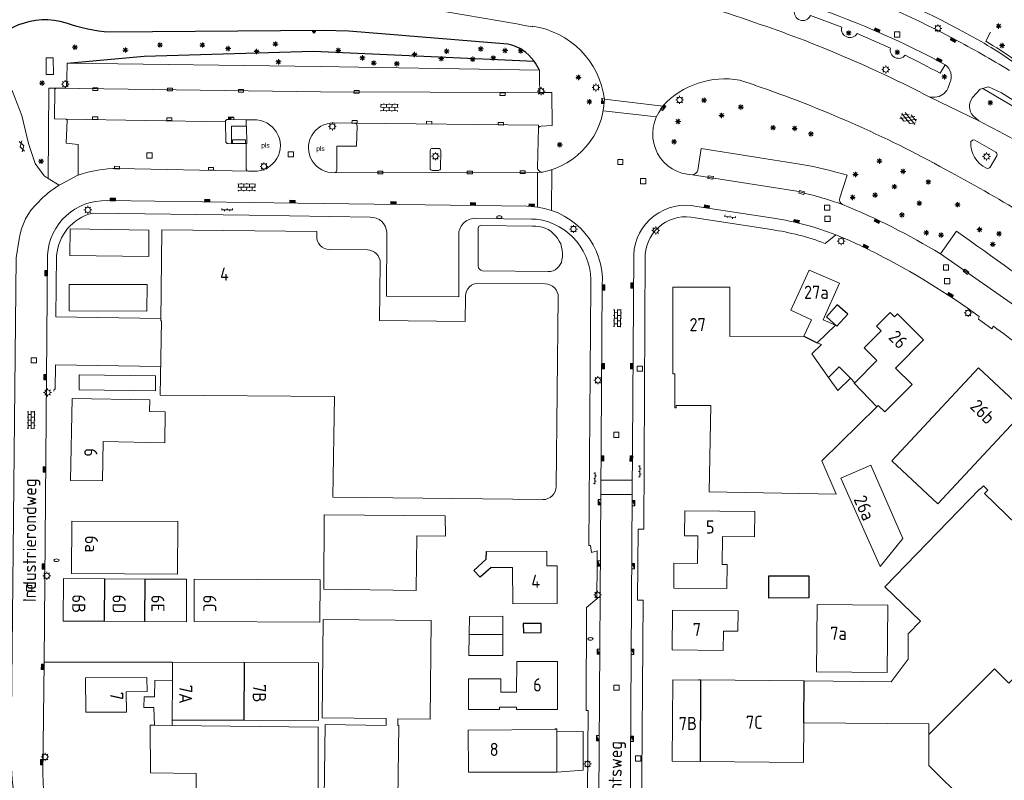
# Model space of a CAD drawing. Extents: x 168769 to 512904, y 516715 to 1559940.
# Tile 95 of 186: x 169667 to 169854, y 519117 to 519261. Entities that reach past the tile are written whole.
import ezdxf

# ---------------------------------------------------------------- set-up
doc = ezdxf.new("R2010")
doc.units = 0
doc.header["$MEASUREMENT"] = 0
doc.linetypes.add('LP', pattern=[14, 9, -5])
doc.linetypes.add('SB', pattern=[0])
doc.layers.get('0').update_dxf_attribs({"linetype": 'CONTINUOUS'})
for name, color, linetype, lineweight in [('B01_HOOFDGEBOUW', 10, 'CONTINUOUS', 0), ('B02_bijgebouw', 12, 'CONTINUOUS', 0), ('B07_scheidingsmuur', 14, 'CONTINUOUS', 25), ('Q04_wegmarkering', 7, 'CONTINUOUS', 0), ('Q21_LANTAARNPAAL', 7, 'CONTINUOUS', 18), ('Q23_kolk', 7, 'CONTINUOUS', 18), ('Q26_BOOM', 7, 'CONTINUOUS', 18), ('Q28_rioolput', 7, 'CONTINUOUS', 18), ('Q92_BRANDKRAAN', 7, 'CONTINUOUS', 0), ('Q96_STRAATKOLK', 7, 'CONTINUOUS', 0), ('Q97_TROTTOIRKOLK', 7, 'CONTINUOUS', 0), ('S01_symb_gesloten_verh', 7, 'CONTINUOUS', 0), ('S02_symb_open_verh', 7, 'CONTINUOUS', 13), ('T03_HEK', 34, 'CONTINUOUS', 0), ('T51_CULTUURSCHEIDING', 3, 'CONTINUOUS', 0), ('V00_kant_verharding', 252, 'CONTINUOUS', 0), ('V11_VERKEERSDREMPEL', 7, 'CONTINUOUS', 0)]:
    doc.layers.add(name, color=color, linetype=linetype, lineweight=lineweight)
for name, color, linetype in [('B11_dakrand_hoofdgebouw', 20, 'CONTINUOUS'), ('B14_dakrand_bijgebouw', 30, 'CONTINUOUS'), ('S04_Talud', 7, 'CONTINUOUS'), ('T20_TALUD', 34, 'CONTINUOUS'), ('Z02_Huisnummer', 253, 'CONTINUOUS'), ('Z05_Cultuuraand', 7, 'CONTINUOUS'), ('Z06_STRAATNAAM', 7, 'CONTINUOUS')]:
    doc.layers.add(name, color=color, linetype=linetype)
doc.styles.add('ISOCP', font='isocp.shx', dxfattribs={"height": 1.8})
doc.styles.get("Standard").update_dxf_attribs({"font": 'ISOB.SHX'})

# ---------------------------------------------------------------- blocks, each defined once
blk = doc.blocks.new('Q21')
at = {"color": 0}
for points in [[(-1.5, 0), (-1, 0)], [(-1.06, 1.06), (-0.71, 0.71)], [(0, 1.5), (0, 1)], [(1.06, 1.06), (0.71, 0.71)], [(1.5, 0), (1, 0)], [(-1.06, -1.06), (-0.71, -0.71)], [(0, -1.5), (0, -1)], [(1.06, -1.06), (0.71, -0.71)]]:
    blk.add_lwpolyline(points, dxfattribs=at)
blk.add_circle((0, 0), 1, dxfattribs=at)
blk = doc.blocks.new('Q26')
at = {"color": 0}
for p, q in [((-1, 0), (1, 0)), ((-0.7, 0.7), (0.7, -0.7)), ((0.7, 0.7), (-0.7, -0.7)), ((0, 1), (0, -1))]:
    blk.add_line(p, q, dxfattribs=at)
blk = doc.blocks.new('Q28')
at = {"color": 0}
blk.add_lwpolyline([(1, 1), (1, -1), (-1, -1), (-1, 1)], close=True, dxfattribs=at)
blk = doc.blocks.new('Q23')
at = {"color": 0}
blk.add_lwpolyline([(0.99, -0.5), (-0.99, -0.5), (-0.99, 0.5), (0.99, 0.5), (0.99, -0.5)], dxfattribs=at)
blk = doc.blocks.new('Q96')
for p, q in [((-1, 0.88), (1, 0.88)), ((-1, 0.75), (1, 0.75)), ((-1, 0.63), (1, 0.63)), ((-1, 0.5), (1, 0.5)), ((-1, 0.38), (1, 0.38)), ((-1, 0.25), (1, 0.25)), ((-1, 0.12), (1, 0.12))]:
    blk.add_line(p, q)
at = {"color": 0}
blk.add_lwpolyline([(1, 1), (1, 0), (-1, 0), (-1, 1), (1, 1)], dxfattribs=at)
blk = doc.blocks.new('Q92')
at = {"color": 0}
blk.add_ellipse((0, 0), major_axis=(-0.991, 0), ratio=0.499983, start_param=1.570796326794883, end_param=7.853981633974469, dxfattribs=at)
blk = doc.blocks.new('S024')
at = {"color": 0}
for p, q in [((0, 1.2), (6.7, 1.2)), ((0, 0), (6.7, 0)), ((0.2, 1.2), (0.2, 0)), ((1.25, 1.5), (1.25, 1.2)), ((1.25, 0), (1.25, -1.2)), ((2.3, 1.2), (2.3, 0)), ((3.35, 1.5), (3.35, 1.2)), ((3.35, 0), (3.35, -1.2)), ((4.4, 1.2), (4.4, 0)), ((5.45, 1.5), (5.45, 1.2)), ((5.45, 0), (5.45, -1.2)), ((6.5, 1.2), (6.5, 0)), ((0, -1.2), (6.7, -1.2)), ((0.2, -1.2), (0.2, -1.5)), ((2.3, -1.2), (2.3, -1.5)), ((4.4, -1.2), (4.4, -1.5)), ((6.5, -1.2), (6.5, -1.5))]:
    blk.add_line(p, q, dxfattribs=at)
blk = doc.blocks.new('S014')
at = {"color": 0}
for p, q in [((0, -0.75), (4.2, 1.67)), ((0, 0.65), (1.78, 1.67)), ((5.07, -1.52), (0, 1.4)), ((2.64, -1.52), (0, 0)), ((1.08, -1.52), (6.15, 1.4)), ((6.15, -0.75), (1.95, 1.67)), ((3.51, -1.52), (6.15, 0)), ((6.15, 0.65), (4.37, 1.67))]:
    blk.add_line(p, q, dxfattribs=at)
blk = doc.blocks.new('S012')
at = {"color": 0}
for p, q in [((1.18, 2.05), (0, 0)), ((1.18, -2.05), (0, 0)), ((1.4, 0), (0.21, -2.05)), ((1.4, 0), (0.22, 2.05))]:
    blk.add_line(p, q, dxfattribs=at)
blk = doc.blocks.new('S026')
for p, q in [((0, 0), (4.4, 0)), ((0.2, 0.5), (0.2, 0)), ((1.2, 0), (1.2, -0.5)), ((2.2, 0.5), (2.2, 0)), ((3.2, 0), (3.2, -0.5)), ((4.2, 0.5), (4.2, 0))]:
    blk.add_line(p, q)
blk = doc.blocks.new('Q97')
blk.add_hatch(color=256).paths.add_polyline_path([(-1, 1), (-1, 0), (1, 1)])
blk.add_line((1, 1), (-1, 0))
at = {"color": 0}
for points in [[(-1, 0), (-1, 1), (1, 1), (1, 0), (-1, 0)], [(0, 0.8), (0, 1)]]:
    blk.add_lwpolyline(points, dxfattribs=at)
blk = doc.blocks.new('S04')
at = {"color": 0}
for p, q in [((0, 0.5), (0.5, 0.5)), ((0, 0.25), (1, 0.25)), ((0, 0), (0.5, 0)), ((0, -0.25), (1, -0.25)), ((0, -0.5), (0.5, -0.5))]:
    blk.add_line(p, q, dxfattribs=at)

msp = doc.modelspace()

# ---------------------------------------------------------------- linework, layer by layer
at = {"layer": 'B01_HOOFDGEBOUW'}
for p, q in [((169736.56, 519127.02), (169736.58, 519128.3)), ((169839.9, 519119.37), (169839.88, 519125.27)), ((169854.2, 519105.15), (169839.9, 519119.37))]:
    msp.add_line(p, q, dxfattribs=at)
for points in [[(169671.86, 519254.06), (169671.86, 519250.89), (169673.25, 519250.9), (169673.24, 519254.07), (169671.86, 519254.06)], [(169723.38, 519220.14), (169723.4, 519221), (169693.9, 519221.35), (169693.7, 519204.03)], [(169816.11, 519201.09), (169817.55, 519204.22), (169813.63, 519206.06), (169817.12, 519213.67), (169822.88, 519211.17), (169819.78, 519204.23), (169822.12, 519203.19), (169818.64, 519199.83)], [(169791.15, 519210.45), (169791.18, 519193.96), (169791.51, 519193.95), (169791.51, 519187.48), (169791.81, 519187.48), (169791.81, 519187.88), (169798.39, 519187.88)], [(169791.15, 519210.45), (169802, 519210.42)], [(169802, 519210.42), (169801.97, 519201.05), (169816.11, 519201.09)], [(169833.92, 519205.33), (169833.36, 519204.76), (169832.5, 519205.6), (169829.92, 519202.99), (169830.77, 519202.15), (169827.54, 519198.88), (169829.96, 519196.48), (169825.77, 519192.25)], [(169838.87, 519200.43), (169833.92, 519205.33)], [(169693.7, 519204.03), (169693.81, 519204.03), (169693.59, 519189.9), (169726.76, 519189.61)], [(169818.64, 519199.83), (169819.45, 519199.51), (169817.58, 519197.72)], [(169838.87, 519200.43), (169833.52, 519195.03), (169836.67, 519191.91), (169831.5, 519186.69), (169830.25, 519187.92)], [(169817.58, 519197.72), (169820.77, 519193.26)], [(169849.31, 519195.08), (169832.81, 519177.4), (169841.6, 519169.19), (169858.1, 519186.87), (169849.31, 519195.08)], [(169820.77, 519193.26), (169822.56, 519190.75)], [(169822.56, 519190.75), (169824.94, 519193.08)], [(169825.77, 519192.25), (169824.94, 519193.08)], [(169694.45, 519180.81), (169682.73, 519181.03), (169682.6, 519173.54), (169676.54, 519173.65), (169676.82, 519189.25), (169691.59, 519188.98), (169691.55, 519186.74), (169694.56, 519186.69), (169694.45, 519180.81)], [(169798.39, 519187.88), (169798.06, 519171.49), (169822.21, 519171), (169819.49, 519177.39)], [(169819.49, 519177.39), (169830, 519187.68)], [(169830, 519187.68), (169830.25, 519187.92)], [(169849.55, 519172.02), (169831.51, 519153.37)], [(169849.55, 519172.02), (169849.62, 519171.95)], [(169849.62, 519171.95), (169850.25, 519172.6), (169851.11, 519171.77), (169850.48, 519171.12)], [(169850.48, 519171.12), (169871.02, 519151.25)], [(169806.69, 519162.92), (169800.6, 519162.98), (169800.55, 519157.63), (169801.5, 519157.62), (169801.45, 519153.04), (169791.33, 519153.14), (169791.37, 519157.88), (169795.86, 519157.84), (169795.91, 519163.1), (169793.37, 519163.12), (169793.42, 519167.83), (169806.73, 519167.7), (169806.69, 519162.92)], [(169696.89, 519155.82), (169676.72, 519155.92), (169676.77, 519165.91), (169696.94, 519165.8), (169696.89, 519155.82)], [(169747.84, 519166.91), (169747.86, 519163.03), (169742.41, 519163.1), (169742.27, 519152.7), (169724.74, 519152.92), (169724.82, 519167.08)], [(169724.82, 519167.08), (169747.84, 519166.91)], [(169767.19, 519160.17), (169755.66, 519160.14)], [(169760.68, 519150.15), (169769.12, 519150.18), (169769.13, 519157.27), (169769.13, 519157.36), (169767.19, 519157.36), (169767.19, 519160.17)], [(169756.56, 519157.06), (169760.66, 519157.07), (169760.68, 519150.15)], [(169682.98, 519146.82), (169675.1, 519146.86), (169675.15, 519154.95), (169683.02, 519154.9)], [(169683.02, 519154.9), (169690.73, 519154.86)], [(169690.73, 519154.86), (169698.6, 519154.82), (169698.56, 519146.73)], [(169723.99, 519146.68), (169700.02, 519146.77), (169700.05, 519154.81), (169724.02, 519154.72), (169723.99, 519146.68)], [(169831.51, 519153.37), (169838.27, 519146.84), (169835.94, 519144.43), (169835.95, 519139.58)], [(169791.08, 519148.96), (169791.02, 519141.37), (169800.73, 519141.24)], [(169791.08, 519148.96), (169803.58, 519148.84)], [(169803.58, 519148.84), (169803.53, 519144.92), (169800.78, 519144.96), (169800.73, 519141.24)], [(169831.92, 519137.08), (169818.51, 519137.22), (169818.64, 519150.04), (169832.05, 519149.9), (169831.92, 519137.08)], [(169736.56, 519127.01), (169725.01, 519127.18), (169724.81, 519113.14), (169738.81, 519112.94), (169739, 519126.98), (169738.8, 519126.99), (169738.82, 519128.28), (169744.94, 519128.21), (169745.15, 519146.95), (169724.6, 519147.17), (169724.4, 519128.43), (169736.58, 519128.3)], [(169752.38, 519144.32), (169752.42, 519147.76), (169758.78, 519147.78)], [(169758.78, 519147.78), (169758.78, 519144.36)], [(169690.69, 519146.78), (169682.98, 519146.82)], [(169698.56, 519146.73), (169690.69, 519146.78)], [(169758.78, 519144.36), (169758.78, 519140.32), (169752.33, 519140.33), (169752.38, 519144.32)], [(169816.15, 519135.49), (169832.72, 519135.32), (169835.95, 519139.58)], [(169695.91, 519135.64), (169695.92, 519139.02), (169709.6, 519138.97)], [(169709.6, 519138.97), (169723.72, 519138.92), (169723.69, 519127.93), (169709.58, 519127.98)], [(169769.2, 519130.02), (169761.37, 519130.03), (169761.37, 519130.46), (169758.19, 519130.47), (169758.19, 519130.05), (169752.25, 519130.06), (169752.26, 519135.87), (169758.41, 519135.86), (169758.4, 519133.32), (169761.42, 519133.31), (169761.43, 519139.19), (169769.21, 519139.18), (169769.2, 519130.02)], [(169691.07, 519136.13), (169679.38, 519136.05), (169679.42, 519129.49), (169687.14, 519129.54), (169687.11, 519133.4), (169691.09, 519133.43), (169691.07, 519136.13)], [(169692.48, 519127.04), (169692.39, 519130.38), (169690.47, 519130.39), (169690.51, 519132.41), (169692.53, 519132.44), (169692.54, 519135.58), (169695.91, 519135.64)], [(169695.88, 519128.02), (169695.91, 519135.64)], [(169791.02, 519120.18), (169791.12, 519135.66), (169796.02, 519135.63), (169796.03, 519135.69), (169796.43, 519135.69)], [(169796.43, 519135.69), (169816.15, 519135.49)], [(169695.87, 519126.99), (169723.68, 519126.64), (169723.62, 519103.06), (169700.3, 519103.16), (169700.29, 519104.32), (169695.18, 519104.3), (169695.18, 519104.19), (169682.28, 519104.14)], [(169695.13, 519112.9), (169695.22, 519108.5), (169700.46, 519108.62), (169700.41, 519117.86), (169691.71, 519117.97), (169691.66, 519127.05), (169692.48, 519127.04)], [(169692.48, 519127.04), (169695.87, 519126.99)], [(169695.88, 519128.02), (169695.87, 519126.99)], [(169709.58, 519127.98), (169695.88, 519128.02)], [(169752.25, 519118.11), (169769.09, 519118.12), (169769.08, 519126.34), (169768.76, 519126.34), (169768.76, 519126.23), (169752.21, 519126.09)], [(169796.36, 519120.12), (169816.02, 519119.91), (169816.07, 519127.46)], [(169816.07, 519127.46), (169839.87, 519127.3)], [(169839.87, 519127.3), (169839.88, 519125.27)], [(169752.25, 519118.11), (169752.21, 519126.09)], [(169791.02, 519120.18), (169796.36, 519120.12)]]:
    msp.add_lwpolyline(points, dxfattribs=at)
msp.add_lwpolyline([(169723.38, 519220.14, 0.419585), (169725.8, 519217.59), (169733.01, 519217.52, -0.413811), (169735.47, 519214.99), (169735.35, 519204.11), (169751.62, 519203.91), (169751.69, 519208.72, -0.414118), (169754.21, 519211.2), (169766.87, 519211.04, -0.41363), (169769.34, 519208.51), (169768.96, 519172.46, -0.414564), (169766.43, 519169.99), (169726.45, 519170.47), (169726.76, 519189.61)], format="xyb", dxfattribs=at)
msp.add_lwpolyline([(169823.1, 519174.06), (169830.62, 519157.26), (169834.91, 519162.6), (169828.84, 519176.53)], close=True, dxfattribs=at)
at = {"layer": 'B02_bijgebouw'}
for points in [[(169707.36, 519238.47), (169707.36, 519237.8), (169709.85, 519237.8), (169709.85, 519238.48), (169707.36, 519238.47)], [(169692.69, 519193.53), (169692.66, 519190.67), (169678.14, 519190.88), (169678.17, 519193.74), (169692.69, 519193.53)], [(169824.94, 519193.08), (169822.8, 519195.26), (169820.77, 519193.26)]]:
    msp.add_lwpolyline(points, dxfattribs=at)
at = {"layer": 'B07_scheidingsmuur'}
for points in [[(169816.11, 519201.09), (169818.64, 519199.83)], [(169830, 519187.68), (169825.67, 519192.15), (169825.77, 519192.25)], [(169682.98, 519146.82), (169683.02, 519154.9)], [(169690.69, 519146.78), (169690.73, 519154.86)], [(169839.88, 519125.27), (169852.39, 519137.75), (169855.07, 519135.05), (169871.17, 519151.11)], [(169752.38, 519144.32), (169758.78, 519144.36)], [(169709.58, 519127.98), (169709.6, 519138.97)], [(169796.43, 519135.69), (169796.36, 519120.12)], [(169816.07, 519127.46), (169816.15, 519135.49)]]:
    msp.add_lwpolyline(points, dxfattribs=at)
at = {"layer": 'B11_dakrand_hoofdgebouw', "flags": 128}
msp.add_lwpolyline([(169756.56, 519157.06), (169754.5, 519155.22), (169753.27, 519156.52), (169755.65, 519158.67), (169755.66, 519160.14)], dxfattribs=at)
at = {"layer": 'B14_dakrand_bijgebouw'}
for points in [[(169822.45, 519207.09), (169820.39, 519204.79), (169822.37, 519203.02), (169824.43, 519205.32), (169822.45, 519207.09)], [(169809.39, 519155.49), (169817.01, 519155.5), (169817.02, 519151.26), (169809.39, 519151.25), (169809.39, 519155.49)], [(169766.08, 519146.43), (169762.68, 519146.38), (169762.72, 519144.63), (169766.08, 519144.71), (169766.08, 519146.43)]]:
    msp.add_lwpolyline(points, dxfattribs=at)
at = {"layer": 'Q04_wegmarkering'}
msp.add_line((169706.01, 519241.9), (169675.69, 519242.44), dxfattribs=at)
for points in [[(169673.75, 519248.32), (169724.11, 519247.63)], [(169724.11, 519247.63), (169765.83, 519247.47)], [(169765.61, 519241.25), (169730.61, 519241.64)], [(169765.61, 519241.25), (169765.61, 519240.84)], [(169726.78, 519232.22), (169766.35, 519232.33)], [(169676.37, 519216.48), (169691.39, 519216.26), (169691.44, 519221.3), (169676.42, 519221.52), (169676.37, 519216.48)], [(169842.06, 519216.78), (169862.88, 519202.24)], [(169691.05, 519205.88), (169691.1, 519210.92), (169676.29, 519210.96), (169676.24, 519205.92), (169691.05, 519205.88)]]:
    msp.add_lwpolyline(points, dxfattribs=at)
for points in [[(169710.37, 519232.53), (169685.56, 519233.02, 0.076829), (169677.97, 519231.78)], [(169794.92, 519231.84), (169814.72, 519228.68, -0.032804), (169823.47, 519226.14, -0.040376)]]:
    msp.add_lwpolyline(points, format="xyb", dxfattribs=at)
at = {"layer": 'T03_HEK', "linetype": 'LP'}
msp.add_lwpolyline([(169769.1, 519125.9), (169774.1, 519125.85), (169774.1, 519118.48), (169769.09, 519118.12)], dxfattribs=at)
at = {"layer": 'T20_TALUD', "linetype": 'SB'}
for points in [[(169764.74, 519253.47, 0.175799), (169759.75, 519256.7), (169729.48, 519259.19), (169724.59, 519259.27), (169683.97, 519258.98, -0.071247), (169675.72, 519260.71, 0.34936), (169659.68, 519254.38)], [(169765.75, 519251.76, 0.057151), (169764.74, 519253.47, 0.057151)]]:
    msp.add_lwpolyline(points, format="xyb", dxfattribs=at)
at = {"layer": 'T20_TALUD'}
msp.add_lwpolyline([(169675.86, 519253.07), (169690.56, 519254.41), (169722.76, 519255.36), (169764.74, 519253.47)], dxfattribs=at)
at = {"layer": 'T51_CULTUURSCHEIDING'}
for points in [[(169742.52, 519273.2), (169742.94, 519278.09), (169744.62, 519277.91, 1.116489), (169747.78, 519277.54), (169755.13, 519276.62, 1.094578), (169758.29, 519276.19), (169764.94, 519275.23, 1.073726), (169768.1, 519274.74), (169774.93, 519273.6, 1.029145), (169778.07, 519272.98), (169784.97, 519271.48, 0.978713), (169788.13, 519270.74), (169795.13, 519268.94, 0.954829), (169798.23, 519268.12), (169804.22, 519266.38, 0.930299), (169807.28, 519265.44), (169814.31, 519263.15, 0.901916), (169817.33, 519262.12), (169823.29, 519259.91, 0.853058), (169826.22, 519258.73), (169832.55, 519255.95, 0.802216), (169835.38, 519254.61, 0.002796), (169842.05, 519251.17), (169842.99, 519252.77)], [(169913.55, 519233.38), (169900.32, 519227.14, 0.052178), (169858.75, 519258.13), (169856.19, 519253.72, 0.01895), (169850.72, 519257.25), (169851.58, 519258.96)]]:
    msp.add_lwpolyline(points, format="xyb", dxfattribs=at)
msp.add_lwpolyline([(169850.16, 519248.28), (169864.7, 519239.67), (169876.68, 519231.08), (169886.11, 519223.35), (169893.29, 519216.79)], dxfattribs=at)
at = {"layer": 'V00_kant_verharding'}
for p, q in [((169724.06, 519252.42), (169731.32, 519252.34)), ((169731.32, 519252.34), (169765.75, 519251.76))]:
    msp.add_line(p, q, dxfattribs=at)
for points in [[(169840.05, 519246.61, 0.03914), (169806.71, 519260.83, 0.04835), (169766.05, 519270.81, 0.030671), (169728.82, 519273.74, 0.0127), (169708.82, 519274.02), (169700.01, 519274.09)], [(169845.54, 519259.53, 0.044662), (169818.43, 519271.08)], [(169844.63, 519257.71, 0.044148), (169817.86, 519269.15)], [(169683.21, 519267.12), (169704.69, 519266.89), (169712.69, 519266.82, -0.036501), (169740.55, 519264.01, -0.008116), (169764.42, 519259.99), (169764.44, 519260.14, -0.334445), (169778.12, 519246.22)], [(169841.73, 519253.44, 0.043688), (169816.23, 519264.33)], [(169856.34, 519253, 0.037002), (169845.54, 519259.53)], [(169855.2, 519251.71, 0.013341), (169844.63, 519257.71)], [(169843.89, 519249.36, 0.352072), (169842.99, 519252.77)], [(169789.22, 519244.92, -0.257581), (169803.93, 519249.82), (169806.82, 519248.9), (169806.81, 519248.85, -0.044394), (169843.06, 519232.83, -0.035824), (169871.71, 519214.99, -0.022043), (169882.7, 519206.35)], [(169843.89, 519249.36), (169843.48, 519248.24, -0.269369), (169841.05, 519246.61), (169840.05, 519246.61)], [(169778.12, 519246.22, -0.351892), (169766.35, 519232.33, -0.425623), (169765.39, 519233.21)], [(169849.36, 519242.09), (169848.3, 519243.03, -0.369035), (169848.17, 519246.52)], [(169871.35, 519195.2, 0.027137), (169862.88, 519202.24), (169865.86, 519206.29, -0.000055), (169845.15, 519221.09), (169842.06, 519216.78, 0.041121), (169823.47, 519226.14, -0.34546), (169822.9, 519227.45), (169824.31, 519231.73, 0.034018), (169815.69, 519233.79), (169796.51, 519236.83), (169795.89, 519232.72, -0.339764), (169794.92, 519231.84, -0.582128), (169788.49, 519243.7), (169789.22, 519244.92)], [(169706.01, 519241.9, -0.454341), (169706.45, 519242.35), (169707.07, 519242.33), (169709.95, 519242.29), (169709.95, 519241.1)], [(169709.95, 519237.75), (169706.51, 519237.76, -0.432709), (169706.05, 519238.2), (169706.01, 519241.9)], [(169709.95, 519242.29), (169711.33, 519242.28, -1.039901), (169711.4, 519232.5), (169710.37, 519232.53, -0.422676), (169709.94, 519232.97), (169709.95, 519237.8)], [(169726.78, 519232.22, 0.374437), (169727.17, 519232.68), (169727.22, 519237.3), (169730.92, 519237.25), (169731.04, 519241.17, 0.433791), (169730.61, 519241.64), (169726.6, 519241.7, 1.029595), (169726.78, 519232.22)], [(169849.36, 519242.09, -0.038802), (169878.48, 519224.33)], [(169850.86, 519233.1, -0.322838), (169847.89, 519238.16)], [(169847.89, 519238.16, -0.375189), (169848.6, 519238.41)], [(169852.64, 519236.14, -0.362309), (169852.8, 519235.46)], [(169851.54, 519233.25, -0.353017), (169850.86, 519233.1)], [(169674.38, 519229.85, 0.067058), (169670.42, 519226.64, 0.170793), (169666.74, 519219.57)], [(169683.5, 519226.9, 0.412265), (169672.16, 519216.5)], [(169777.46, 519170.97), (169777.72, 519210.8, 0.395894), (169765.39, 519225.63), (169764.33, 519225.76)], [(169822.2, 519220.38, 0.057229), (169810.29, 519223.56), (169795.73, 519225.82, 0.463983), (169783.71, 519216.59), (169783.43, 519170.96)], [(169693.7, 519204.48), (169673.71, 519204.79), (169673.87, 519216.46, -0.322599), (169680.67, 519224.51), (169710.54, 519224.13), (169733.52, 519223.75, -0.409145), (169736.72, 519220.9), (169736.64, 519208.73), (169750.39, 519208.57), (169750.42, 519220.58, -0.425297), (169753.75, 519223.53), (169764.26, 519223.37), (169765.2, 519223.38, -0.396537), (169775.52, 519210.73), (169775.18, 519161.25), (169775.18, 519161.24), (169775.49, 519161.24), (169775.68, 519159.95), (169776.74, 519160.22), (169776.75, 519157.46)], [(169785.62, 519164.37), (169785.91, 519216.67, -0.461947), (169795.4, 519223.62), (169809.94, 519221.39, -0.051998), (169820.14, 519218.77), (169822.2, 519220.38)], [(169861.92, 519190.96), (169862.3, 519191.34), (169862.07, 519195.45, 0.013426), (169852.17, 519202.98), (169851.87, 519202.53), (169849.31, 519204.35), (169849.48, 519204.87, 0.037872), (169829.92, 519216.82, 0.025798), (169822.2, 519220.38)], [(169666.74, 519219.57), (169666.15, 519216.03), (169665.23, 519123.17, 0.073837), (169667.31, 519106.07), (169690.35, 519027.56, 0.079122), (169694.13, 519018.62, 0.243469), (169704.1, 519012.91)], [(169671.26, 519118.13, 0.058415), (169671.88, 519112.16), (169696.96, 519026.74, 0.123357), (169699.39, 519022.38, 0.168996), (169705.41, 519018.9)]]:
    msp.add_lwpolyline(points, format="xyb", dxfattribs=at)
for points in [[(169672.29, 519231.1), (169671.49, 519231.63), (169669.76, 519233.99), (169668.52, 519237.8), (169667.26, 519243.1), (169665.45, 519247.7), (169663.96, 519250), (169663.3, 519251.02), (169661.29, 519253.18)], [(169675.86, 519253.07), (169675.8, 519250), (169675.77, 519248.71), (169675.47, 519248.41), (169673.75, 519248.32)], [(169724.06, 519252.42), (169675.86, 519253.07)], [(169842.99, 519252.77), (169841.73, 519253.44)], [(169765.39, 519233.21), (169765.61, 519240.84), (169765.82, 519241.03), (169766.12, 519241.11), (169768.2, 519241.22), (169768.1, 519247.5), (169765.83, 519247.47), (169765.78, 519250), (169765.75, 519251.76)], [(169672.29, 519231.1), (169672.36, 519248.31), (169673.75, 519248.32)], [(169673.75, 519248.32), (169673.55, 519248.12), (169673.49, 519242.49), (169675.69, 519242.44), (169675.89, 519242.22), (169675.7, 519237.86), (169677.98, 519237.62), (169677.97, 519231.78)], [(169848.17, 519246.52), (169849.65, 519248.14), (169851.25, 519248.59), (169853.73, 519247.43), (169866.08, 519239.63), (169869.89, 519236.9), (169877.11, 519231.64)], [(169778.12, 519246.22), (169789.22, 519244.92)], [(169840.05, 519246.61), (169849.36, 519242.09)], [(169710.05, 519237.8), (169710.04, 519241.1), (169707.14, 519241.09), (169707.16, 519237.8), (169710.05, 519237.8)], [(169848.6, 519238.41), (169852.64, 519236.14)], [(169852.8, 519235.46), (169851.54, 519233.25)], [(169677.88, 519231.74), (169674.72, 519230.05)], [(169677.97, 519231.78), (169677.88, 519231.74)], [(169674.38, 519229.85), (169672.29, 519231.1)], [(169674.72, 519230.05), (169674.38, 519229.85)], [(169763.35, 519225.88), (169719.75, 519226.45), (169683.5, 519226.9)], [(169764.33, 519225.76), (169763.35, 519225.88)], [(169672.16, 519216.5), (169671.47, 519139.01)], [(169693.67, 519195.33), (169673.65, 519195.65), (169673.59, 519191), (169673.4, 519191), (169673.36, 519190.64)], [(169777.46, 519170.97), (169776.8, 519074.77), (169776.44, 519020.58)], [(169783.43, 519170.96), (169783.04, 519109.61), (169782.92, 519091.26)], [(169785.62, 519164.37), (169784.55, 519164.36), (169784.45, 519150.82), (169785.51, 519150.86), (169785.21, 519108.82), (169783.01, 519108.85)], [(169776.75, 519157.7), (169776.7, 519151.08), (169774.69, 519149.45), (169774.67, 519129.83), (169775.02, 519129.83), (169774.59, 519075.59), (169774.49, 519055.36), (169774.81, 519055.34), (169774.76, 519048.98), (169774.47, 519048.97), (169774.29, 519020.54), (169776.44, 519020.58)], [(169671.47, 519139.01), (169671.26, 519118.13)], [(169671.47, 519139.01), (169695.92, 519139.02)]]:
    msp.add_lwpolyline(points, dxfattribs=at)
for points in [[(169744.99, 519236.45, -0.397288), (169745.41, 519236.86), (169746.55, 519236.84, -0.468597), (169746.97, 519236.4), (169746.95, 519233.09, -0.367904), (169746.53, 519232.65), (169745.38, 519232.67, -0.384827), (169744.95, 519233.08)], [(169770.05, 519215.62, 0.499211), (169764.43, 519222.04), (169754.61, 519222.16, 0.418432), (169754.11, 519221.66), (169754.12, 519214.48, 0.38692), (169754.95, 519213.55), (169767.41, 519213.39, 0.366287)]]:
    msp.add_lwpolyline(points, format="xyb", close=True, dxfattribs=at)
at = {"layer": 'V11_VERKEERSDREMPEL'}
for points in [[(169788.04, 519242.87), (169777.89, 519244.01)], [(169765.37, 519232.33), (169765.39, 519225.63)], [(169768.08, 519225.02), (169768.11, 519232.78)], [(169777.47, 519173.71), (169783.45, 519173.7)], [(169783.43, 519170.96), (169777.46, 519170.97)]]:
    msp.add_lwpolyline(points, dxfattribs=at)

# ---------------------------------------------------------------- block references
at = {"layer": 'Q21_LANTAARNPAAL', "xscale": 0.5, "yscale": 0.5}
for p in [(169841.58, 519259.7), (169831.67, 519251.87), (169675.52, 519249.08), (169766.08, 519247.73), (169776.52, 519248.44), (169792.44, 519246.08), (169726.35, 519241.02), (169745.97, 519235.35), (169850.86, 519235.3), (169713.33, 519233.42), (169679.81, 519225.14), (169772.24, 519221.5), (169787.89, 519221.21), (169823.19, 519219.19), (169847.35, 519205.53), (169776.88, 519192.71), (169672.15, 519190.38), (169671.99, 519155.49), (169776.84, 519151.84), (169671.67, 519121), (169774.91, 519119.66)]:
    msp.add_blockref('Q21', p, dxfattribs=at)
at = {"layer": 'Q23_kolk'}
for p, xscale, yscale, rotation in [((169681.24, 519248.14), 0.4999999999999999, 0.4999999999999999, 359.6553678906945), ((169695.44, 519248.05), 0.5, 0.5, 358.9662033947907), ((169708.97, 519247.8), 0.4999999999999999, 0.4999999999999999, 179.4399838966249), ((169730.96, 519247.61), 0.4999999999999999, 0.4999999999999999, 359.0954049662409), ((169758.75, 519247.17), 0.5, 0.5, 179.095404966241), ((169681.2, 519242.61), 0.5, 0.5, 358.9231384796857), ((169695.33, 519242.42), 0.5, 0.5, 179.1815445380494), ((169730.58, 519241.91), 0.5, 0.5, 359.2676878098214), ((169744.76, 519241.75), 0.5000000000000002, 0.5000000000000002, 179.2676878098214), ((169758.4, 519241.55), 0.4999999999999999, 0.4999999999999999, 179.4830596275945), ((169685.36, 519233.18), 0.5, 0.5, 358.7939512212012), ((169703.25, 519232.96), 0.5, 0.5, 178.9231384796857), ((169798.33, 519231.3), 0.5, 0.5, 350.8627097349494), ((169815.67, 519228.46), 0.5, 0.5, 346.6790739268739), ((169846.96, 519213.36), 0.5, 0.5, 322.9971744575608)]:
    msp.add_blockref('Q23', p, dxfattribs=dict(at, xscale=xscale, yscale=yscale, rotation=rotation))
at = {"layer": 'Q23_kolk', "xscale": 0.5, "yscale": 0.5}
for p in [(169735.48, 519232.24), (169752.51, 519232.25), (169762.57, 519232.32)]:
    msp.add_blockref('Q23', p, dxfattribs=at)
at = {"layer": 'Q26_BOOM', "xscale": 0.5, "yscale": 0.5}
for p in [(169824.62, 519258.82), (169853.16, 519260.14), (169677.34, 519256.12), (169686.97, 519255.58), (169693.54, 519256.53), (169701.61, 519256.53), (169706.5, 519255.85), (169711.94, 519255.29), (169715.51, 519256.72), (169727.48, 519255.49), (169748.1, 519255.34), (169754.6, 519255.79), (169759.23, 519255.48), (169762.19, 519255.42), (169833.87, 519255.15), (169853.81, 519256.43), (169716.08, 519253.32), (169732.08, 519254.07), (169742, 519254.71), (169747.07, 519253.94), (169753.06, 519253.83), (169756.98, 519254.06), (169734.23, 519253.1), (169738.62, 519252.97), (169773.18, 519250.35), (169842.85, 519250.49), (169671.11, 519249.27), (169775.26, 519245.72), (169797.09, 519246.02), (169804.09, 519244.72), (169851.57, 519245.54), (169792.16, 519241.97), (169800.43, 519243.12), (169810.22, 519240.79), (169814.34, 519240.65), (169817.42, 519239.6), (169769.62, 519237.54), (169791.39, 519238.11), (169670.92, 519234.39), (169830.47, 519234.42), (169825.89, 519231.89), (169834.98, 519232.46), (169833.32, 519229.56), (169839.77, 519230.46), (169825.37, 519227.52), (169829.64, 519227.97), (169838.06, 519226.4), (169845.33, 519226.13), (169834.74, 519224.18), (169849.53, 519221.4), (169839.4, 519220.78), (169842.21, 519220.34), (169853.23, 519220.6), (169852.04, 519218.58)]:
    msp.add_blockref('Q26', p, dxfattribs=at)
at = {"layer": 'Q28_rioolput', "xscale": 0.5, "yscale": 0.5}
for p in [(169833.85, 519258.55), (169691.54, 519235.48), (169718.45, 519235.72), (169781.16, 519234.26), (169785.48, 519230.59), (169820.5, 519225.56), (169820.6, 519223.45), (169843.13, 519214.19), (169843.35, 519211.56), (169669.53, 519196.51), (169784.88, 519194.91), (169780.4, 519182.3), (169668.63, 519153.15), (169780.44, 519134.18), (169784.57, 519120.68)]:
    msp.add_blockref('Q28', p, dxfattribs=at)
at = {"layer": 'Q92_BRANDKRAAN', "xscale": 0.5, "yscale": 0.5}
for p in [(169758.13, 519223.77), (169673.83, 519158.44), (169775.46, 519143.47)]:
    msp.add_blockref('Q92', p, dxfattribs=at)
at = {"layer": 'Q96_STRAATKOLK'}
for p, xscale, yscale, rotation in [((169829.91, 519259.15), 0.5, 0.5, 334.2804870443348), ((169844.63, 519257.71), 0.4999999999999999, 0.4999999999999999, 151.1791640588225), ((169841.73, 519253.44), 0.5, 0.5, 331.9477470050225), ((169684.58, 519226.88), 0.4999999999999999, 0.4999999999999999, 359.1384742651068), ((169702.54, 519226.66), 0.5, 0.5, 359.1384742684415), ((169718.76, 519226.46), 0.5, 0.5, 359.1384742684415), ((169737.99, 519226.21), 0.5, 0.5, 359.2928931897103), ((169753.11, 519226.02), 0.5, 0.5, 358.9231384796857), ((169764.27, 519225.77), 0.5, 0.5, 353.347569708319), ((169797.58, 519225.53), 0.5, 0.5, 351.1397016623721), ((169814.63, 519222.74), 0.5, 0.5, 346.6157928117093), ((169830.11, 519223.23), 0.5, 0.5, 154.6228955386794), ((169827.75, 519217.92), 0.5, 0.5, 334.1525826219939), ((169672.13, 519213.1), 0.4999999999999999, 0.4999999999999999, 89.52613593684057), ((169777.72, 519210.39), 0.4999999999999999, 0.4999999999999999, 268.994149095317), ((169783.68, 519210.75), 0.4999999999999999, 0.4999999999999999, 89.87076161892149), ((169843.85, 519208.74), 0.4999999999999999, 0.4999999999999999, 326.6483187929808), ((169777.62, 519195.38), 0.4999999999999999, 0.4999999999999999, 269.4399838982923), ((169783.6, 519195.4), 0.4999999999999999, 0.4999999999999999, 89.87076161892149), ((169671.95, 519193.3), 0.4999999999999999, 0.4999999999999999, 89.52613593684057), ((169777.5, 519177.84), 0.4999999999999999, 0.4999999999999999, 269.569212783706), ((169783.5, 519177.81), 0.4999999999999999, 0.4999999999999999, 89.52613593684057), ((169671.8, 519175.7), 0.4999999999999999, 0.4999999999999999, 89.8276823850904), ((169671.63, 519157.25), 0.4999999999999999, 0.4999999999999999, 89.48305962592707), ((169671.46, 519138.14), 0.5, 0.5, 89.65536788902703), ((169671.28, 519119.98), 0.4999999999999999, 0.4999999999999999, 89.52613593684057)]:
    msp.add_blockref('Q96', p, dxfattribs=dict(at, xscale=xscale, yscale=yscale, rotation=rotation))
at = {"layer": 'Q97_TROTTOIRKOLK'}
for p, xscale, yscale, rotation in [((169778.1, 519245.86), 0.4999999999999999, 0.4999999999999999, 86.7504768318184), ((169789.11, 519244.74), 0.5, 0.5, 231.9581784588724), ((169777.45, 519169.48), 0.4999999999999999, 0.4999999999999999, 89.44912059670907), ((169783.42, 519169.32), 0.5, 0.5, 269.6431192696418), ((169777.37, 519157.83), 0.4999999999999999, 0.4999999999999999, 89.44912059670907), ((169783.34, 519157.3), 0.5, 0.5, 269.6431192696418), ((169777.25, 519141.04), 0.4999999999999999, 0.4999999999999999, 89.44912059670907), ((169783.24, 519141.02), 0.5, 0.5, 269.6431192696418), ((169777.14, 519124.57), 0.4999999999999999, 0.4999999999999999, 89.44912059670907), ((169783.14, 519124.46), 0.5, 0.5, 269.6431192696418)]:
    msp.add_blockref('Q97', p, dxfattribs=dict(at, xscale=xscale, yscale=yscale, rotation=rotation))
at = {"layer": 'Q97_TROTTOIRKOLK', "color": 1, "xscale": 0.5, "yscale": 0.5, "rotation": 358.33}
msp.add_blockref('Q97', (169707.07, 519242.33), dxfattribs=at)
at = {"layer": 'S01_symb_gesloten_verh', "xscale": 0.5, "yscale": 0.5}
for name, p, rotation in [('S014', (169837.46, 519242.04), 158.5743795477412), ('S012', (169667.6, 519237.36), 195.2661742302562)]:
    msp.add_blockref(name, p, dxfattribs=dict(at, rotation=rotation))
at = {"layer": 'S02_symb_open_verh'}
for name, p, xscale, yscale, rotation in [('S024', (169735.5, 519244.68), 0.5, 0.5, 358.7868213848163), ('S024', (169708.37, 519229.49), 0.5, 0.5, 359.1318170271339), ('S026', (169705.22, 519225.18), 0.4999999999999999, 0.4999999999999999, 359.6444835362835), ('S026', (169800.94, 519223.95), 0.5, 0.5, 351.1418791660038), ('S024', (169780.62, 519206.2), 0.5, 0.5, 269.635395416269), ('S024', (169669.05, 519186.81), 0.5, 0.5, 269.635395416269), ('S026', (169776.32, 519172.93), 0.5, 0.5, 89.28753110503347), ('S026', (169784.85, 519174.25), 0.5, 0.5, 89.28753110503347)]:
    msp.add_blockref(name, p, dxfattribs=dict(at, xscale=xscale, yscale=yscale, rotation=rotation))
at = {"layer": 'S04_Talud', "xscale": 0.5, "yscale": 0.5, "zscale": 3.931815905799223, "rotation": 269.1090386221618}
msp.add_blockref('S04', (169722.82, 519259.29), dxfattribs=at)

# ---------------------------------------------------------------- texts
at = {"layer": 'Z02_Huisnummer', "style": 'ISOCP'}
for s, p in [('4', (169704.98, 519211.68)), ('27a', (169816.11, 519208.21)), ('27', (169794.32, 519202.05)), ('5', (169797.44, 519163.52)), ('4', (169764.21, 519153.18)), ('7', (169794.94, 519144)), ('7a', (169821.1, 519143.28)), ('6', (169764.56, 519133.47)), ('7B', (169792.26, 519126.12)), ('7C', (169805.06, 519126.34)), ('8', (169756.29, 519121.18))]:
    msp.add_text(s, height=2.5, dxfattribs=at).set_placement(p)
for s, rotation, p in [('26', 315.0894, (169832.03, 519200.71)), ('26b', 315.0894, (169847.54, 519187.53)), ('6', 269.5245, (169679.14, 519179.78)), ('26a', 293.9546, (169825.49, 519170.08)), ('6a', 270, (169679.26, 519163.13)), ('6B', 270, (169676.84, 519151.93)), ('6D', 270, (169684.52, 519151.89)), ('6E', 270, (169691.89, 519151.85)), ('6C', 270, (169701.76, 519151.84)), ('7A', 269.5244, (169697.21, 519134.73)), ('7B', 269.5245, (169711.23, 519134.87)), ('7', 269.5245, (169684.05, 519133.41))]:
    msp.add_text(s, height=2.5, rotation=rotation, dxfattribs=at).set_placement(p)
at = {"layer": 'Z05_Cultuuraand'}
for p in [(169712.83, 519236.98), (169723.3, 519236.37)]:
    msp.add_text('pls', height=0.9, rotation=359.661, dxfattribs=at).set_placement(p)
at = {"layer": 'Z06_STRAATNAAM', "style": 'ISOCP'}
for s, rotation, p in [('Industrierondweg', 89.8277, (169669.94, 519150.48)), ('Ambachtsweg', 89.5974, (169781.34, 519105.7))]:
    msp.add_text(s, height=2.5, rotation=rotation, dxfattribs=at).set_placement(p)

doc.saveas('drawing.dxf')
